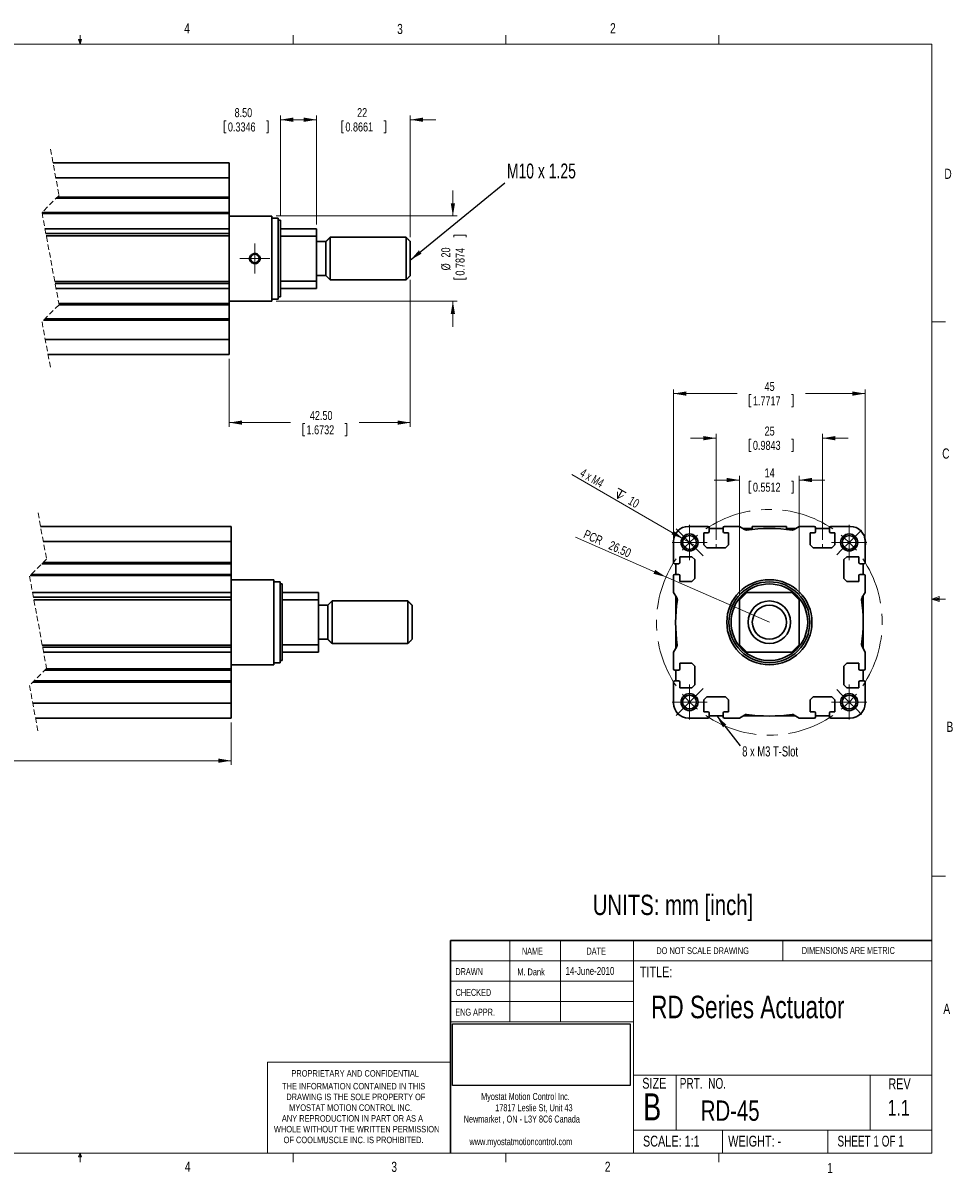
# Model space of a CAD drawing. Header units: millimetres. Extents: x 11 to 421, y 5 to 275.
# Tile 2 of 2: x 203 to 421, y 5 to 275. Entities that reach past the tile are written whole.
import ezdxf

# ---------------------------------------------------------------- set-up
doc = ezdxf.new("R2010")
doc.units = ezdxf.units.MM
doc.linetypes.add('CENTERX2', pattern=[20.32, 12.7, -2.54, 2.54, -2.54])
doc.linetypes.add('HIDDEN', pattern=[1.905, 1.27, -0.635])
doc.styles.add('SLDTEXTSTYLE0', font='TXT', dxfattribs={"width": 0.75})
doc.styles.add('SLDTEXTSTYLE1', font='TXT', dxfattribs={"width": 0.694444})
doc.styles.add('SLDTEXTSTYLE2', font='TXT', dxfattribs={"width": 0.6875})
doc.styles.add('SLDTEXTSTYLE3', font='TXT', dxfattribs={"width": 0.7})
doc.styles.add('SLDTEXTSTYLE4', font='TXT', dxfattribs={"width": 0.678571})
doc.styles.add('SLDTEXTSTYLE5', font='TXT', dxfattribs={"width": 0.692308})
doc.dimstyles.new('SLDDIMSTYLE0', dxfattribs={"dimtxt": 3.175, "dimasz": 3, "dimexe": 0, "dimexo": 0.0625, "dimgap": 0.79375, "dimtad": 0, "dimrnd": 1e-09, "dimzin": 12, "dimdsep": 46, "dimtxsty": 'SLDTEXTSTYLE0', "dimsah": 1, "dimcen": 0.09, "dimadec": 0, "dimazin": 0, "dimtfac": 1, "dimtofl": 0, "dimtmove": 0, "dimatfit": 3, "dimfxl": 1, "dimtolj": 1, "dimtzin": 12, "dimarcsym": 0})
doc.dimstyles.new('SLDDIMSTYLE1', dxfattribs={"dimtxt": 2.116667, "dimasz": 3, "dimexe": 0, "dimexo": 0.0625, "dimgap": 0.529167, "dimtad": 0, "dimrnd": 1e-09, "dimzin": 4, "dimdsep": 46, "dimtxsty": 'SLDTEXTSTYLE0', "dimsah": 1, "dimcen": 0.09, "dimadec": 0, "dimazin": 0, "dimtfac": 1, "dimtofl": 0, "dimtmove": 0, "dimatfit": 3, "dimfxl": 1, "dimtolj": 1, "dimtzin": 12, "dimarcsym": 0})
doc.dimstyles.new('SLDDIMSTYLE2', dxfattribs={"dimtxt": 2.116667, "dimasz": 3, "dimexe": 0, "dimexo": 0.0625, "dimgap": 0.529167, "dimtad": 0, "dimrnd": 1e-09, "dimzin": 12, "dimdsep": 46, "dimtxsty": 'SLDTEXTSTYLE0', "dimsah": 1, "dimcen": 0.09, "dimadec": 0, "dimazin": 0, "dimtfac": 1, "dimtofl": 0, "dimtmove": 0, "dimatfit": 3, "dimfxl": 1, "dimtolj": 1, "dimtzin": 12, "dimarcsym": 0})
doc.dimstyles.new('SLDDIMSTYLE3', dxfattribs={"dimtxt": 0, "dimasz": 3, "dimexe": 0, "dimexo": 0.0625, "dimgap": 0, "dimtad": 0, "dimtih": 1, "dimtoh": 1, "dimdec": 0, "dimrnd": 1e-09, "dimzin": 0, "dimdsep": 46, "dimtxsty": 'Standard', "dimsah": 1, "dimcen": 0.09, "dimadec": 0, "dimazin": 0, "dimtfac": 3, "dimtdec": 0, "dimtofl": 0, "dimtmove": 0, "dimatfit": 3, "dimfxl": 1, "dimtolj": 1, "dimtzin": 0, "dimarcsym": 0})
doc.dimstyles.new('SLDDIMSTYLE4', dxfattribs={"dimtxt": 2.116667, "dimasz": 3, "dimexe": 0, "dimexo": 0.0625, "dimgap": 0.529167, "dimtad": 2, "dimrnd": 1e-09, "dimzin": 4, "dimdsep": 46, "dimtxsty": 'SLDTEXTSTYLE0', "dimsah": 1, "dimcen": 0.09, "dimadec": 0, "dimazin": 0, "dimtfac": 1, "dimtofl": 0, "dimtmove": 0, "dimatfit": 3, "dimfxl": 1, "dimtolj": 1, "dimtzin": 12, "dimarcsym": 0})
doc.dimstyles.new('SLDDIMSTYLE5', dxfattribs={"dimtxt": 2.116667, "dimasz": 3, "dimexe": 0, "dimexo": 0.0625, "dimgap": 0.529167, "dimtad": 2, "dimrnd": 1e-09, "dimzin": 12, "dimdsep": 46, "dimtxsty": 'SLDTEXTSTYLE0', "dimsah": 1, "dimcen": 0.09, "dimadec": 0, "dimazin": 0, "dimtfac": 1, "dimtmove": 0, "dimatfit": 3, "dimfxl": 1, "dimtolj": 1, "dimtzin": 12, "dimarcsym": 0})
doc.dimstyles.new('SLDDIMSTYLE6', dxfattribs={"dimtxt": 2.116667, "dimasz": 3, "dimexe": 0, "dimexo": 0.0625, "dimgap": 0.529167, "dimtad": 0, "dimrnd": 1e-09, "dimzin": 12, "dimdsep": 46, "dimtxsty": 'SLDTEXTSTYLE0', "dimsah": 1, "dimcen": 0.09, "dimadec": 0, "dimazin": 0, "dimtfac": 1, "dimtofl": 0, "dimtmove": 0, "dimatfit": 3, "dimfxl": 1, "dimtolj": 1, "dimtzin": 12, "dimarcsym": 0})
picture_1 = doc.add_image_def('image1.bmp', size_in_pixel=(895, 310))

# ---------------------------------------------------------------- blocks, each defined once
blk = doc.blocks.new('SW_NOTE_0')
at = {"color": 0, "linetype": 'Continuous', "lineweight": 0, "char_height": 1.651, "attachment_point": 1, "style": 'SLDTEXTSTYLE0'}
for s, insert in [('Myostat Motion Control Inc.', (0, 2.13)), ('17817 Leslie St, Unit 43', (3.32, -0.52)), ('Newmarket , ON - L3Y 8C6 Canada', (-4.09, -3.17)), ('www.myostatmotioncontrol.com', (-2.73, -8.48))]:
    blk.add_mtext(s, dxfattribs=dict(at, insert=insert))
blk = doc.blocks.new('SW_NOTE_1')
at = {"color": 0, "linetype": 'Continuous', "lineweight": 0, "char_height": 1.524, "attachment_point": 1, "style": 'SLDTEXTSTYLE0'}
for s, insert in [('THE INFORMATION CONTAINED IN THIS', (0, 1.96)), ('DRAWING IS THE SOLE PROPERTY OF', (1, -0.56)), ('MYOSTAT MOTION CONTROL INC. ', (1.67, -3.08)), ('ANY REPRODUCTION IN PART OR AS A', (-0.04, -5.61)), ('WHOLE WITHOUT THE WRITTEN PERMISSION', (-1.91, -8.13)), ('OF COOLMUSCLE INC. IS PROHIBITED.', (0.37, -10.66))]:
    blk.add_mtext(s, dxfattribs=dict(at, insert=insert))
blk = doc.blocks.new('*D5')
at = {"color": 7, "linetype": 'Continuous', "lineweight": 0}
for p, q in [((65.74, 111.58), (65.74, 101.08)), ((251.39, 111.08), (251.39, 101.08)), ((65.74, 102.08), (150.98, 102.08)), ((251.39, 102.08), (157.4, 102.08))]:
    blk.add_line(p, q, dxfattribs=at)
for points in [[(65.74, 102.08), (68.74, 101.58), (68.74, 102.58)], [(251.39, 102.08), (248.39, 102.58), (248.39, 101.58)]]:
    blk.add_solid(points, dxfattribs=at)
at = {"color": 7, "linetype": 'Continuous', "lineweight": 0, "insert": (153.21, 103.65), "char_height": 3.17, "attachment_point": 1, "style": 'SLDTEXTSTYLE0'}
blk.add_mtext('L', dxfattribs=at)
blk = doc.blocks.new('*D8')
at = {"color": 7, "linetype": 'Continuous', "lineweight": 0}
for p, q in [((293.47, 214.97), (293.47, 180.46)), ((250.97, 196.47), (250.97, 180.46)), ((250.97, 181.46), (265.37, 181.46)), ((268.25, 181.21), (268.25, 178.36)), ((268.25, 181.21), (268.68, 181.21)), ((278.56, 181.21), (278.13, 181.21)), ((278.56, 181.21), (278.56, 178.36)), ((293.47, 181.46), (281.44, 181.46)), ((268.25, 178.36), (268.68, 178.36)), ((278.56, 178.36), (278.13, 178.36))]:
    blk.add_line(p, q, dxfattribs=at)
for points in [[(250.97, 181.46), (253.97, 180.96), (253.97, 181.96)], [(293.47, 181.46), (290.47, 181.96), (290.47, 180.96)]]:
    blk.add_solid(points, dxfattribs=at)
at = {"color": 7, "linetype": 'Continuous', "lineweight": 0, "char_height": 2.117, "attachment_point": 1, "style": 'SLDTEXTSTYLE0'}
for s, insert in [('42.50', (269.89, 184.19)), ('1.6732', (269.11, 180.83))]:
    blk.add_mtext(s, dxfattribs=dict(at, insert=insert))
blk = doc.blocks.new('*D9')
at = {"color": 7, "linetype": 'Continuous', "lineweight": 0}
for p, q in [((303.47, 229.97), (303.47, 235.97)), ((261.97, 229.97), (304.47, 229.97)), ((303.72, 225.43), (306.58, 225.43)), ((303.72, 225.43), (303.72, 225)), ((306.58, 225.43), (306.58, 225)), ((303.72, 215.12), (303.72, 215.55)), ((303.72, 215.12), (306.58, 215.12)), ((306.58, 215.12), (306.58, 215.55)), ((261.97, 209.97), (304.47, 209.97)), ((303.47, 209.97), (303.47, 203.97))]:
    blk.add_line(p, q, dxfattribs=at)
for points in [[(303.47, 229.97), (303.97, 232.97), (302.97, 232.97)], [(303.47, 209.97), (302.97, 206.97), (303.97, 206.97)]]:
    blk.add_solid(points, dxfattribs=at)
at = {"color": 7, "linetype": 'Continuous', "lineweight": 0, "char_height": 2.117, "attachment_point": 1, "rotation": 90, "style": 'SLDTEXTSTYLE0'}
for s, insert in [('0.7874', (304.1, 215.98)), ('20', (300.74, 220.22)), ('%%c', (300.74, 217.2))]:
    blk.add_mtext(s, dxfattribs=dict(at, insert=insert))
blk = doc.blocks.new('*D10')
at = {"color": 7, "linetype": 'Continuous', "lineweight": 0}
for p, q in [((271.47, 252.57), (265.47, 252.57)), ((271.47, 227.97), (271.47, 253.57)), ((277.39, 252.31), (277.39, 249.46)), ((277.39, 252.31), (277.81, 252.31)), ((287.7, 252.31), (287.27, 252.31)), ((287.7, 252.31), (287.7, 249.46)), ((293.47, 224.97), (293.47, 253.57)), ((293.47, 252.57), (299.47, 252.57)), ((277.39, 249.46), (277.81, 249.46)), ((287.7, 249.46), (287.27, 249.46))]:
    blk.add_line(p, q, dxfattribs=at)
for points in [[(271.47, 252.57), (268.47, 253.07), (268.47, 252.07)], [(293.47, 252.57), (296.47, 252.07), (296.47, 253.07)]]:
    blk.add_solid(points, dxfattribs=at)
at = {"color": 7, "linetype": 'Continuous', "lineweight": 0, "char_height": 2.117, "attachment_point": 1, "style": 'SLDTEXTSTYLE0'}
for s, insert in [('22', (280.98, 255.29)), ('0.8661', (278.24, 251.93))]:
    blk.add_mtext(s, dxfattribs=dict(at, insert=insert))
blk = doc.blocks.new('*D11')
at = {"color": 7, "linetype": 'Continuous', "lineweight": 0}
for p, q in [((249.79, 252.31), (249.79, 249.46)), ((249.79, 252.31), (250.22, 252.31)), ((260.1, 252.31), (259.67, 252.31)), ((260.1, 252.31), (260.1, 249.46)), ((262.97, 229.97), (262.97, 253.57)), ((271.47, 252.57), (262.97, 252.57)), ((271.47, 227.97), (271.47, 253.57)), ((249.79, 249.46), (250.22, 249.46)), ((260.1, 249.46), (259.67, 249.46))]:
    blk.add_line(p, q, dxfattribs=at)
for points in [[(262.97, 252.57), (265.97, 252.07), (265.97, 253.07)], [(271.47, 252.57), (268.47, 253.07), (268.47, 252.07)]]:
    blk.add_solid(points, dxfattribs=at)
at = {"color": 7, "linetype": 'Continuous', "lineweight": 0, "char_height": 2.117, "attachment_point": 1, "style": 'SLDTEXTSTYLE0'}
for s, insert in [('8.50', (252.21, 255.29)), ('0.3346', (250.64, 251.93))]:
    blk.add_mtext(s, dxfattribs=dict(at, insert=insert))
blk = doc.blocks.new('SW_CENTERMARKSYMBOL_0')
at = {"color": 0, "linetype": 'Continuous', "lineweight": 0}
for p, q in [((0, 2.5), (0, 3.51)), ((-2.5, 0), (-3.51, 0)), ((0, 0), (-2.5, 0)), ((0, 0), (0, 2.5)), ((0, 0), (0, -2.5)), ((0, 0), (2.5, 0)), ((2.5, 0), (3.51, 0)), ((0, -2.5), (0, -3.51))]:
    blk.add_line(p, q, dxfattribs=at)
blk = doc.blocks.new('*D15')
at = {"color": 7, "linetype": 'Continuous', "lineweight": 0}
for p, q in [((365.29, 153.94), (365.29, 178.8)), ((390.29, 153.94), (390.29, 178.8)), ((365.29, 177.8), (359.29, 177.8)), ((373.08, 177.55), (373.08, 174.69)), ((373.08, 177.55), (373.5, 177.55)), ((383.39, 177.55), (382.96, 177.55)), ((383.39, 177.55), (383.39, 174.69)), ((390.29, 177.8), (396.29, 177.8)), ((373.08, 174.69), (373.5, 174.69)), ((383.39, 174.69), (382.96, 174.69))]:
    blk.add_line(p, q, dxfattribs=at)
for points in [[(365.29, 177.8), (362.29, 178.3), (362.29, 177.3)], [(390.29, 177.8), (393.29, 177.3), (393.29, 178.3)]]:
    blk.add_solid(points, dxfattribs=at)
at = {"color": 7, "linetype": 'Continuous', "lineweight": 0, "char_height": 2.117, "attachment_point": 1, "style": 'SLDTEXTSTYLE0'}
for s, insert in [('25', (376.67, 180.53)), ('0.9843', (373.93, 177.17))]:
    blk.add_mtext(s, dxfattribs=dict(at, insert=insert))
blk = doc.blocks.new('*D16')
at = {"color": 7, "linetype": 'Continuous', "lineweight": 0}
for q in [(332.24, 154.53), (377.79, 134.58)]:
    blk.add_line((353.51, 145.21), q, dxfattribs=at)
blk.add_solid([(353.51, 145.21), (350.97, 146.88), (350.57, 145.96)], dxfattribs=at)
at = {"color": 7, "linetype": 'Continuous', "lineweight": 0, "char_height": 2.117, "attachment_point": 1, "rotation": 336.3456, "style": 'SLDTEXTSTYLE0'}
for s, insert in [('PCR ', (334.79, 156.39)), ('26.50', (340.7, 153.8))]:
    blk.add_mtext(s, dxfattribs=dict(at, insert=insert))
blk = doc.blocks.new('SW_SYMBOL_HOLE_DEPTH')
at = {"color": 0, "linetype": 'Continuous', "lineweight": 0}
for p, q in [((0, 875), (800, 875)), ((100, 555), (400, 75)), ((400, 875), (400, 75)), ((700, 555), (400, 75))]:
    blk.add_line(p, q, dxfattribs=at)
blk = doc.blocks.new('*D17')
at = {"color": 7, "linetype": 'Continuous', "lineweight": 0}
for q in [(331.44, 169.26), (360.45, 152.51)]:
    blk.add_line((357.65, 154.13), q, dxfattribs=at)
blk.add_solid([(357.65, 154.13), (355.3, 156.06), (354.8, 155.2)], dxfattribs=at)
at = {"color": 7, "linetype": 'Continuous', "lineweight": 0, "xscale": 0.0027037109, "yscale": 0.0027037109, "zscale": 0.0027037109, "rotation": -30}
blk.add_blockref('SW_SYMBOL_HOLE_DEPTH', (341.12, 164.01), dxfattribs=at)
at = {"color": 7, "linetype": 'Continuous', "lineweight": 0, "char_height": 2.117, "attachment_point": 1, "rotation": 330}
for s, insert, style in [('4 x M4 ', (334.18, 170.82), 'SLDTEXTSTYLE4'), (' 10', (344.96, 164.6), 'SLDTEXTSTYLE0')]:
    blk.add_mtext(s, dxfattribs=dict(at, insert=insert, style=style))
blk = doc.blocks.new('*D19')
at = {"color": 7, "linetype": 'Continuous', "lineweight": 0}
for p, q in [((355.29, 154.58), (355.29, 189.27)), ((400.29, 154.58), (400.29, 189.27)), ((355.29, 188.27), (370.2, 188.27)), ((373.08, 188.02), (373.08, 185.16)), ((373.08, 188.02), (373.5, 188.02)), ((383.39, 188.02), (382.96, 188.02)), ((383.39, 188.02), (383.39, 185.16)), ((400.29, 188.27), (386.26, 188.27)), ((373.08, 185.16), (373.5, 185.16)), ((383.39, 185.16), (382.96, 185.16))]:
    blk.add_line(p, q, dxfattribs=at)
for points in [[(355.29, 188.27), (358.29, 187.77), (358.29, 188.77)], [(400.29, 188.27), (397.29, 188.77), (397.29, 187.77)]]:
    blk.add_solid(points, dxfattribs=at)
at = {"color": 7, "linetype": 'Continuous', "lineweight": 0, "char_height": 2.117, "attachment_point": 1, "style": 'SLDTEXTSTYLE0'}
for s, insert in [('45', (376.67, 191)), ('1.7717', (373.93, 187.64))]:
    blk.add_mtext(s, dxfattribs=dict(at, insert=insert))
blk = doc.blocks.new('*D20')
at = {"color": 7, "linetype": 'Continuous', "lineweight": 0}
for p, q in [((370.79, 167.98), (364.79, 167.98)), ((370.79, 140.88), (370.79, 168.98)), ((373.08, 167.73), (373.08, 164.87)), ((373.08, 167.73), (373.5, 167.73)), ((383.39, 167.73), (382.96, 167.73)), ((383.39, 167.73), (383.39, 164.87)), ((384.79, 140.88), (384.79, 168.98)), ((384.79, 167.98), (390.79, 167.98)), ((373.08, 164.87), (373.5, 164.87)), ((383.39, 164.87), (382.96, 164.87))]:
    blk.add_line(p, q, dxfattribs=at)
for points in [[(370.79, 167.98), (367.79, 168.48), (367.79, 167.48)], [(384.79, 167.98), (387.79, 167.48), (387.79, 168.48)]]:
    blk.add_solid(points, dxfattribs=at)
at = {"color": 7, "linetype": 'Continuous', "lineweight": 0, "char_height": 2.117, "attachment_point": 1, "style": 'SLDTEXTSTYLE0'}
for s, insert in [('14', (376.67, 170.71)), ('0.5512', (373.93, 167.35))]:
    blk.add_mtext(s, dxfattribs=dict(at, insert=insert))
blk = doc.blocks.new('SW_CENTERMARKSYMBOL_3')
at = {"color": 0, "linetype": 'Continuous', "lineweight": 0}
for p, q in [((0, 2.5), (0, 4.12)), ((-2.5, 0), (-4.12, 0)), ((0, 0), (-2.5, 0)), ((0, 0), (0, 2.5)), ((0, 0), (0, -2.5)), ((0, 0), (2.5, 0)), ((2.5, 0), (4.12, 0)), ((0, -2.5), (0, -4.12))]:
    blk.add_line(p, q, dxfattribs=at)
blk = doc.blocks.new('SW_CENTERMARKSYMBOL_4')
at = {"color": 0, "linetype": 'Continuous', "lineweight": 0}
for p, q in [((0, 2.5), (0, 4.121)), ((-2.5, 0), (-4.121, 0)), ((0, 0), (-2.5, 0)), ((0, 0), (0, 2.5)), ((0, 0), (0, -2.5)), ((0, 0), (2.5, 0)), ((2.5, 0), (4.121, 0)), ((0, -2.5), (0, -4.121))]:
    blk.add_line(p, q, dxfattribs=at)
blk = doc.blocks.new('SW_CENTERMARKSYMBOL_5')
at = {"color": 0, "linetype": 'Continuous', "lineweight": 0}
for p, q in [((0, 2.5), (0, 4.12)), ((-2.5, 0), (-4.12, 0)), ((0, 0), (-2.5, 0)), ((0, 0), (0, 2.5)), ((0, 0), (0, -2.5)), ((0, 0), (2.5, 0)), ((2.5, 0), (4.12, 0)), ((0, -2.5), (0, -4.12))]:
    blk.add_line(p, q, dxfattribs=at)
blk = doc.blocks.new('SW_CENTERMARKSYMBOL_6')
at = {"color": 0, "linetype": 'Continuous', "lineweight": 0}
for p, q in [((0, 2.5), (0, 4.121)), ((-2.5, 0), (-4.121, 0)), ((0, 0), (-2.5, 0)), ((0, 0), (0, 2.5)), ((0, 0), (0, -2.5)), ((0, 0), (2.5, 0)), ((2.5, 0), (4.121, 0)), ((0, -2.5), (0, -4.121))]:
    blk.add_line(p, q, dxfattribs=at)
blk = doc.blocks.new('SW_CENTERMARKSYMBOL_7')
at = {"color": 0, "linetype": 'Continuous', "lineweight": 0}
for p, q in [((-1.77, 1.77), (-3.18, 3.18)), ((39.24, 1.77), (40.39, 2.91)), ((0, 0), (-1.77, 1.77)), ((0, 0), (1.77, -1.77)), ((37.48, 0), (35.71, -1.77)), ((37.48, 0), (39.24, 1.77)), ((1.77, -1.77), (3.18, -3.18)), ((35.71, -1.77), (34.56, -2.91)), ((1.77, -35.71), (3.18, -34.29)), ((35.71, -35.71), (34.56, -34.56)), ((0, -37.48), (-1.77, -39.24)), ((0, -37.48), (1.77, -35.71)), ((37.48, -37.48), (35.71, -35.71)), ((37.48, -37.48), (39.24, -39.24)), ((-1.77, -39.24), (-3.18, -40.66)), ((39.24, -39.24), (40.39, -40.39))]:
    blk.add_line(p, q, dxfattribs=at)
at = {"color": 0, "linetype": 'CENTERX2', "lineweight": 0}
for start, end in [(55.8105, 124.1895), (145.8105, 214.1895), (325.8105, 34.1895), (235.8105, 304.1895)]:
    blk.add_arc((18.74, -18.74), 26.5, start, end, dxfattribs=at)
at = {"color": 0, "linetype": 'Continuous', "lineweight": 0}
for start, end in [(135, 140.4053), (129.5947, 135), (45, 50.4053), (39.5947, 45), (219.5947, 225), (225, 230.4053), (309.5947, 315), (315, 320.4053)]:
    blk.add_arc((18.74, -18.74), 26.5, start, end, dxfattribs=at)

msp = doc.modelspace()

# ---------------------------------------------------------------- linework, layer by layer
at = {"color": 7, "linetype": 'Continuous', "lineweight": 0}
for p, q in [((15.907, 270.309), (415.957, 270.309)), ((215.925, 270.309), (215.589, 271.374)), ((216.244, 271.374), (215.589, 271.374)), ((215.747, 271.374), (215.925, 270.309)), ((215.925, 270.309), (215.925, 272.463)), ((215.925, 270.309), (216.244, 271.374)), ((216.05, 271.374), (215.925, 270.309)), ((265.932, 270.309), (265.932, 272.463)), ((315.938, 270.309), (315.938, 272.463)), ((365.944, 270.309), (365.944, 272.463)), ((415.957, 9.959), (415.957, 270.309)), ((415.957, 205.112), (419.132, 205.112)), ((365.288, 152.082), (365.288, 152.942)), ((390.288, 152.082), (390.288, 152.942)), ((415.957, 140.025), (417.663, 140.635)), ((417.663, 140.635), (417.663, 139.451)), ((415.957, 140.025), (417.663, 140.254)), ((415.957, 140.025), (419.132, 140.025)), ((415.957, 140.025), (417.663, 139.451)), ((415.957, 140.025), (417.663, 139.763)), ((415.957, 74.937), (419.132, 74.937)), ((316.817, 59.853), (316.817, 40.803)), ((328.717, 59.853), (328.717, 40.803)), ((345.885, 59.853), (345.885, 9.959)), ((380.921, 55.091), (380.921, 59.853)), ((302.919, 55.091), (415.957, 55.091)), ((302.919, 50.328), (345.885, 50.328)), ((302.919, 45.566), (345.885, 45.566)), ((345.885, 40.803), (302.919, 40.803)), ((259.953, 31.278), (259.953, 9.959)), ((302.919, 31.278), (259.953, 31.278)), ((345.885, 28.243), (415.957, 28.243)), ((355.932, 28.243), (355.932, 15.366)), ((401.43, 28.243), (401.43, 15.366)), ((345.885, 15.366), (415.957, 15.366)), ((366.793, 15.366), (366.793, 9.959)), ((391.48, 15.366), (391.48, 9.959)), ((415.957, 9.959), (15.907, 9.959)), ((215.589, 9.081), (215.925, 9.959)), ((216.244, 9.081), (215.589, 9.081)), ((215.925, 9.959), (215.925, 7.805)), ((215.925, 9.959), (216.244, 9.081)), ((265.932, 9.959), (265.932, 7.805)), ((315.938, 9.959), (315.938, 7.805)), ((365.944, 9.959), (365.944, 7.805))]:
    msp.add_line(p, q, dxfattribs=at)
at = {"color": 7, "linetype": 'HIDDEN', "lineweight": 0}
for p, q in [((208.99, 245.641), (210.99, 234.803)), ((210.99, 234.803), (206.99, 230.803)), ((206.99, 230.803), (210.99, 209.128)), ((210.99, 209.128), (206.99, 205.128)), ((206.99, 205.128), (208.99, 194.291)), ((206.059, 160.257), (208.059, 149.419)), ((208.059, 149.419), (204.059, 145.419)), ((204.059, 145.419), (208.059, 123.744)), ((208.059, 123.744), (204.059, 119.744)), ((204.059, 119.744), (206.059, 108.907))]:
    msp.add_line(p, q, dxfattribs=at)
at = {"color": 7, "linetype": 'Continuous', "lineweight": 30}
for p, q in [((250.969, 242.466), (209.576, 242.466)), ((250.969, 242.466), (250.969, 238.966)), ((250.969, 238.966), (210.222, 238.966)), ((250.969, 238.966), (250.969, 234.416)), ((210.302, 234.116), (250.969, 234.116)), ((210.602, 234.416), (250.969, 234.416)), ((250.969, 234.116), (250.969, 234.416)), ((250.969, 234.116), (250.969, 230.816)), ((250.969, 230.816), (207.002, 230.816)), ((250.969, 230.516), (207.043, 230.516)), ((250.969, 230.516), (250.969, 230.816)), ((250.969, 230.516), (250.969, 226.966)), ((260.969, 209.966), (260.969, 229.966)), ((207.698, 226.966), (250.969, 226.966)), ((250.969, 225.822), (250.969, 226.966)), ((262.469, 210.466), (262.469, 229.466)), ((262.969, 210.966), (262.969, 228.966)), ((262.969, 226.966), (271.469, 226.966)), ((271.469, 225.266), (271.469, 226.966)), ((207.909, 225.822), (250.969, 225.822)), ((250.969, 225.315), (208.003, 225.315)), ((250.969, 225.822), (250.969, 225.315)), ((250.969, 225.315), (250.969, 214.616)), ((262.969, 225.266), (271.469, 225.266)), ((271.469, 214.666), (271.469, 225.266)), ((274.669, 214.966), (274.669, 224.966)), ((292.469, 214.966), (292.469, 224.966)), ((273.669, 215.966), (273.669, 223.966)), ((293.469, 215.966), (293.469, 223.966)), ((209.977, 214.616), (250.969, 214.616)), ((250.969, 214.109), (210.071, 214.109)), ((250.969, 214.616), (250.969, 214.109)), ((250.969, 212.966), (250.969, 214.109)), ((262.969, 214.666), (271.469, 214.666)), ((271.469, 212.966), (271.469, 214.666)), ((250.969, 212.966), (210.282, 212.966)), ((250.969, 212.966), (250.969, 209.416)), ((262.969, 212.966), (271.469, 212.966)), ((210.937, 209.416), (250.969, 209.416)), ((210.977, 209.116), (250.969, 209.116)), ((250.969, 209.116), (250.969, 209.416)), ((250.969, 209.116), (250.969, 205.816)), ((250.969, 205.516), (207.377, 205.516)), ((250.969, 205.816), (207.677, 205.816)), ((250.969, 205.516), (250.969, 205.816)), ((250.969, 205.516), (250.969, 200.966)), ((250.969, 200.966), (207.758, 200.966)), ((250.969, 200.966), (250.969, 197.466)), ((250.969, 197.466), (208.404, 197.466)), ((251.388, 157.082), (206.645, 157.082)), ((251.388, 157.082), (251.388, 153.582)), ((363.338, 157.082), (358.788, 157.082)), ((363.638, 156.782), (363.638, 155.882)), ((366.938, 155.882), (366.938, 156.782)), ((370.788, 157.082), (367.238, 157.082)), ((370.788, 157.082), (371.932, 156.396)), ((381.788, 157.082), (373.788, 157.082)), ((383.644, 156.396), (384.788, 157.082)), ((388.338, 157.082), (384.788, 157.082)), ((388.638, 156.782), (388.638, 155.882)), ((391.938, 155.882), (391.938, 156.782)), ((396.788, 157.082), (392.238, 157.082)), ((362.388, 152.782), (362.388, 155.582)), ((363.338, 155.582), (362.388, 155.582)), ((366.938, 156.582), (363.638, 156.582)), ((368.188, 155.582), (367.238, 155.582)), ((368.188, 155.582), (368.188, 152.782)), ((373.788, 156.582), (371.621, 156.582)), ((383.955, 156.582), (381.788, 156.582)), ((387.388, 152.782), (387.388, 155.582)), ((388.338, 155.582), (387.388, 155.582)), ((391.938, 156.582), (388.638, 156.582)), ((393.188, 155.582), (392.238, 155.582)), ((393.188, 155.582), (393.188, 152.782)), ((251.388, 153.582), (207.291, 153.582)), ((251.388, 153.582), (251.388, 148.632)), ((355.288, 153.582), (355.288, 148.632)), ((362.388, 152.782), (363.088, 152.082)), ((367.488, 152.082), (363.088, 152.082)), ((367.488, 152.082), (368.188, 152.782)), ((387.388, 152.782), (388.088, 152.082)), ((392.488, 152.082), (388.088, 152.082)), ((392.488, 152.082), (393.188, 152.782)), ((400.288, 148.632), (400.288, 153.582)), ((207.271, 148.632), (251.388, 148.632)), ((251.388, 148.332), (251.388, 148.632)), ((356.788, 149.982), (356.788, 148.632)), ((356.788, 149.982), (359.588, 149.982)), ((360.288, 149.282), (359.588, 149.982)), ((360.288, 149.282), (360.288, 144.882)), ((395.988, 149.982), (395.288, 149.282)), ((395.288, 144.882), (395.288, 149.282)), ((395.988, 149.982), (398.788, 149.982)), ((398.788, 148.632), (398.788, 149.982)), ((251.388, 145.832), (204.471, 145.832)), ((206.971, 148.332), (251.388, 148.332)), ((251.388, 148.332), (251.388, 145.832)), ((251.388, 145.532), (251.388, 145.832)), ((356.488, 148.332), (355.588, 148.332)), ((355.588, 145.832), (356.488, 145.832)), ((355.788, 145.832), (355.788, 148.332)), ((399.988, 148.332), (399.088, 148.332)), ((399.088, 145.832), (399.988, 145.832)), ((399.788, 145.832), (399.788, 148.332)), ((251.388, 145.532), (204.171, 145.532)), ((251.388, 145.532), (251.388, 141.582)), ((261.388, 134.582), (261.388, 144.582)), ((262.888, 134.582), (262.888, 144.082)), ((263.388, 134.582), (263.388, 143.582)), ((355.288, 145.532), (355.288, 141.582)), ((356.788, 145.532), (356.788, 144.182)), ((359.588, 144.182), (356.788, 144.182)), ((359.588, 144.182), (360.288, 144.882)), ((395.288, 144.882), (395.988, 144.182)), ((398.788, 144.182), (395.988, 144.182)), ((398.788, 144.182), (398.788, 145.532)), ((400.288, 141.582), (400.288, 145.532)), ((204.767, 141.582), (251.388, 141.582)), ((204.969, 140.485), (251.388, 140.485)), ((251.388, 140.485), (251.388, 141.582)), ((251.388, 140.485), (251.388, 139.863)), ((263.388, 141.582), (271.888, 141.582)), ((271.888, 139.882), (271.888, 141.582)), ((355.965, 140.485), (355.288, 141.582)), ((355.788, 135.749), (355.788, 140.771)), ((370.788, 139.882), (372.488, 141.582)), ((372.488, 141.582), (383.088, 141.582)), ((383.088, 141.582), (384.788, 139.882)), ((400.288, 141.582), (399.602, 140.438)), ((399.788, 135.909), (399.788, 140.749)), ((251.388, 139.863), (205.084, 139.863)), ((251.388, 139.863), (251.388, 129.233)), ((263.388, 139.882), (271.888, 139.882)), ((271.888, 129.282), (271.888, 139.882)), ((274.088, 134.582), (274.088, 138.582)), ((275.088, 129.582), (275.088, 139.582)), ((292.888, 134.582), (292.888, 139.582)), ((293.888, 134.582), (293.888, 138.582)), ((370.788, 129.282), (370.788, 139.882)), ((384.788, 139.882), (384.788, 129.282)), ((261.388, 124.582), (261.388, 134.582)), ((262.888, 125.082), (262.888, 134.582)), ((263.388, 125.582), (263.388, 134.582)), ((274.088, 130.582), (274.088, 134.582)), ((292.888, 129.582), (292.888, 134.582)), ((293.888, 130.582), (293.888, 134.582)), ((355.788, 133.255), (355.788, 128.415)), ((399.788, 133.415), (399.788, 128.504)), ((207.046, 129.233), (251.388, 129.233)), ((251.388, 128.726), (207.14, 128.726)), ((251.388, 127.582), (207.351, 127.582)), ((251.388, 129.233), (251.388, 128.726)), ((251.388, 127.582), (251.388, 128.726)), ((251.388, 127.582), (251.388, 123.632)), ((263.388, 129.282), (271.888, 129.282)), ((271.888, 127.582), (263.388, 127.582)), ((271.888, 127.582), (271.888, 129.282)), ((355.288, 127.582), (355.974, 128.726)), ((355.288, 127.582), (355.288, 123.632)), ((372.488, 127.582), (370.788, 129.282)), ((383.088, 127.582), (372.488, 127.582)), ((384.788, 129.282), (383.088, 127.582)), ((399.569, 128.907), (400.288, 127.582)), ((400.288, 123.632), (400.288, 127.582)), ((356.788, 124.982), (356.788, 123.632)), ((356.788, 124.982), (359.588, 124.982)), ((360.288, 124.282), (359.588, 124.982)), ((360.288, 124.282), (360.288, 119.882)), ((395.988, 124.982), (395.288, 124.282)), ((395.288, 119.882), (395.288, 124.282)), ((395.988, 124.982), (398.788, 124.982)), ((398.788, 123.632), (398.788, 124.982)), ((207.646, 123.332), (251.388, 123.332)), ((207.946, 123.632), (251.388, 123.632)), ((251.388, 123.332), (251.388, 123.632)), ((251.388, 123.332), (251.388, 120.832)), ((356.488, 123.332), (355.588, 123.332)), ((355.788, 120.832), (355.788, 123.332)), ((399.988, 123.332), (399.088, 123.332)), ((399.788, 123.332), (399.788, 120.832)), ((251.388, 120.532), (204.846, 120.532)), ((251.388, 120.832), (205.146, 120.832)), ((251.388, 120.532), (251.388, 120.832)), ((251.388, 120.532), (251.388, 115.582)), ((355.288, 120.532), (355.288, 115.582)), ((355.588, 120.832), (356.488, 120.832)), ((356.788, 120.532), (356.788, 119.182)), ((359.588, 119.182), (356.788, 119.182)), ((359.588, 119.182), (360.288, 119.882)), ((395.288, 119.882), (395.988, 119.182)), ((398.788, 119.182), (395.988, 119.182)), ((398.788, 119.182), (398.788, 120.532)), ((399.088, 120.832), (399.988, 120.832)), ((400.288, 115.582), (400.288, 120.532)), ((363.088, 117.082), (362.388, 116.382)), ((362.388, 113.582), (362.388, 116.382)), ((363.088, 117.082), (367.488, 117.082)), ((368.188, 116.382), (367.488, 117.082)), ((368.188, 116.382), (368.188, 113.582)), ((388.088, 117.082), (387.388, 116.382)), ((387.388, 113.582), (387.388, 116.382)), ((388.088, 117.082), (392.488, 117.082)), ((393.188, 116.382), (392.488, 117.082)), ((393.188, 116.382), (393.188, 113.582)), ((251.388, 115.582), (204.827, 115.582)), ((251.388, 115.582), (251.388, 112.082)), ((362.388, 113.582), (363.338, 113.582)), ((367.238, 113.582), (368.188, 113.582)), ((387.388, 113.582), (388.338, 113.582)), ((392.238, 113.582), (393.188, 113.582)), ((251.388, 112.082), (205.473, 112.082)), ((358.788, 112.082), (363.338, 112.082)), ((363.638, 113.282), (363.638, 112.382)), ((366.938, 112.582), (363.638, 112.582)), ((366.938, 112.382), (366.938, 113.282)), ((367.238, 112.082), (370.788, 112.082)), ((370.788, 112.082), (371.932, 112.768)), ((371.621, 112.582), (376.227, 112.582)), ((379.349, 112.582), (383.955, 112.582)), ((384.788, 112.082), (383.644, 112.768)), ((384.788, 112.082), (388.338, 112.082)), ((388.638, 113.282), (388.638, 112.382)), ((391.938, 112.582), (388.638, 112.582)), ((391.938, 112.382), (391.938, 113.282)), ((392.238, 112.082), (396.788, 112.082)), ((302.919, 59.853), (415.957, 59.853)), ((302.919, 59.853), (302.919, 9.959))]:
    msp.add_line(p, q, dxfattribs=at)
for centre, radius in [((256.969, 219.966), 1.006), ((359.05, 153.32), 2), ((359.05, 153.32), 1.621), ((396.526, 153.32), 2), ((396.526, 153.32), 1.621), ((377.788, 134.582), 10), ((377.788, 134.582), 9.5), ((377.788, 134.582), 9), ((377.788, 134.582), 5), ((377.788, 134.582), 4), ((359.05, 115.844), 2), ((359.05, 115.844), 1.621), ((396.526, 115.844), 2), ((396.526, 115.844), 1.621)]:
    msp.add_circle(centre, radius, dxfattribs=at)
for centre, radius, start, end in [((358.788, 153.582), 3.5, 90, 180), ((363.338, 156.782), 0.3, 0, 90), ((367.238, 156.782), 0.3, 90, 180), ((377.788, 121.617), 35, 81.20818, 98.79182), ((388.338, 156.782), 0.3, 0, 90), ((392.238, 156.782), 0.3, 90, 180), ((396.788, 153.582), 3.5, 0, 90), ((363.338, 155.882), 0.3, 270, 0), ((367.238, 155.882), 0.3, 180, 270), ((372.703, 157.682), 1.5, 239.03624, 259.82269), ((382.873, 157.682), 1.5, 280.17731, 300.96376), ((388.338, 155.882), 0.3, 270, 0), ((392.238, 155.882), 0.3, 180, 270), ((396.888, 153.282), 3.5, 346.27087, 21.02419), ((355.588, 148.632), 0.3, 180, 270), ((356.488, 148.632), 0.3, 270, 0), ((399.088, 148.632), 0.3, 180, 270), ((399.988, 148.632), 0.3, 270, 0), ((355.588, 145.532), 0.3, 90, 180), ((356.488, 145.532), 0.3, 0, 90), ((399.088, 145.532), 0.3, 90, 180), ((399.988, 145.532), 0.3, 0, 90), ((354.688, 139.698), 1.5, 6.33408, 31.67346), ((400.888, 139.666), 1.5, 149.03624, 169.86442), ((390.766, 134.502), 35, 171.18881, 188.65754), ((364.81, 134.662), 35, 351.31164, 8.65754), ((354.688, 129.497), 1.5, 329.03624, 349.86442), ((400.888, 129.622), 1.5, 189.49974, 208.46516), ((355.588, 123.632), 0.3, 180, 270), ((356.488, 123.632), 0.3, 270, 0), ((399.088, 123.632), 0.3, 180, 270), ((399.988, 123.632), 0.3, 270, 0), ((355.588, 120.532), 0.3, 90, 180), ((356.488, 120.532), 0.3, 360, 90), ((399.088, 120.532), 0.3, 90, 180), ((399.988, 120.532), 0.3, 0, 90), ((358.788, 115.582), 3.5, 180, 270), ((363.338, 113.282), 0.3, 0, 90), ((367.238, 113.282), 0.3, 90, 180), ((388.338, 113.282), 0.3, 0, 90), ((392.238, 113.282), 0.3, 90, 180), ((396.788, 115.582), 3.5, 270, 0), ((363.338, 112.382), 0.3, 270, 0), ((367.238, 112.382), 0.3, 180, 270), ((372.703, 111.482), 1.5, 100.17731, 120.96376), ((377.788, 147.547), 35, 261.20818, 278.79182), ((382.873, 111.482), 1.5, 59.03624, 79.82269), ((388.338, 112.382), 0.3, 270, 0), ((392.238, 112.382), 0.3, 180, 270)]:
    msp.add_arc(centre, radius, start, end, dxfattribs=at)
for points in [[(260.969, 229.966), (250.969, 229.966)], [(262.469, 229.466), (260.969, 229.466)], [(262.969, 228.966), (262.469, 228.966)], [(274.669, 224.966), (273.669, 223.966)], [(292.469, 224.966), (274.669, 224.966)], [(293.469, 223.966), (292.469, 224.966)], [(273.669, 223.966), (271.469, 223.966)], [(271.469, 215.966), (273.669, 215.966)], [(273.669, 215.966), (274.669, 214.966)], [(274.669, 214.966), (292.469, 214.966)], [(292.469, 214.966), (293.469, 215.966)], [(262.469, 210.966), (262.969, 210.966)], [(250.969, 209.966), (260.969, 209.966)], [(260.969, 210.466), (262.469, 210.466)], [(373.788, 157.082), (373.788, 156.387)], [(381.788, 156.387), (381.788, 157.082)], [(256.138, 144.582), (251.388, 144.582)], [(261.388, 144.582), (258.638, 144.582)], [(262.888, 144.082), (261.388, 144.082)], [(263.388, 143.582), (262.888, 143.582)], [(274.088, 138.582), (271.888, 138.582)], [(275.088, 139.582), (274.088, 138.582)], [(292.888, 139.582), (275.088, 139.582)], [(293.888, 138.582), (292.888, 139.582)], [(271.888, 130.582), (274.088, 130.582)], [(274.088, 130.582), (275.088, 129.582)], [(292.888, 129.582), (293.888, 130.582)], [(275.088, 129.582), (292.888, 129.582)], [(251.388, 124.582), (261.388, 124.582)], [(261.388, 125.082), (262.888, 125.082)], [(262.888, 125.582), (263.388, 125.582)]]:
    msp.add_open_spline(points, degree=1, dxfattribs=at)
for points, knots in [([(258.203, 220.157), (258.21, 220.093), (258.233, 219.906), (258.176, 219.592), (257.993, 219.255), (257.703, 218.984), (257.346, 218.821), (256.943, 218.765), (256.528, 218.835), (256.141, 219.049), (255.857, 219.375), (255.736, 219.703), (255.708, 220.025), (255.762, 220.339), (255.945, 220.676), (256.236, 220.947), (256.592, 221.111), (256.996, 221.166), (257.411, 221.096), (257.796, 220.881), (258.088, 220.557), (258.165, 220.288), (258.203, 220.157)], [0, 0, 0, 0, 0.0252795, 0.0741284, 0.1231873, 0.1741938, 0.228165, 0.275349, 0.3331006, 0.3907391, 0.4468299, 0.4999999, 0.5252794, 0.5741282, 0.6231872, 0.6741936, 0.7281648, 0.7753489, 0.8331004, 0.8907389, 0.9468303, 1, 1, 1, 1]), ([(258.638, 144.582), (258.617, 144.58), (258.538, 144.571), (258.364, 144.554), (258.086, 144.532), (257.749, 144.516), (257.362, 144.51), (256.972, 144.517), (256.607, 144.538), (256.34, 144.561), (256.196, 144.576), (256.143, 144.581), (256.138, 144.582)], [0, 0, 0, 0, 0.0248273, 0.0960744, 0.2093387, 0.3581487, 0.5000024, 0.6728141, 0.8258488, 0.9372959, 0.9933333, 1, 1, 1, 1])]:
    msp.add_open_spline(points, degree=3, knots=knots, dxfattribs=at)

# ---------------------------------------------------------------- block references
at = {"color": 7, "linetype": 'Continuous', "lineweight": 0}
for name, p in [('SW_CENTERMARKSYMBOL_0', (256.969, 219.966)), ('SW_CENTERMARKSYMBOL_7', (359.05, 153.32)), ('SW_CENTERMARKSYMBOL_6', (359.05, 153.32)), ('SW_CENTERMARKSYMBOL_4', (396.526, 153.32)), ('SW_CENTERMARKSYMBOL_3', (359.05, 115.844)), ('SW_CENTERMARKSYMBOL_5', (396.526, 115.844)), ('SW_NOTE_1', (263.354, 24.464)), ('SW_NOTE_0', (310.101, 21.941))]:
    msp.add_blockref(name, p, dxfattribs=at)

# ---------------------------------------------------------------- texts
at = {"color": 7, "linetype": 'Continuous', "lineweight": 0, "attachment_point": 1}
for s, insert, char_height, style in [('4', (240.393, 275.226), 2.381, 'SLDTEXTSTYLE0'), ('3', (290.391, 275.07), 2.381, 'SLDTEXTSTYLE0'), ('2', (340.385, 275.24), 2.381, 'SLDTEXTSTYLE0'), ('M10 x 1.25', (316.153, 242.291), 3.5, 'SLDTEXTSTYLE3'), ('D', (418.879, 241.071), 2.381, 'SLDTEXTSTYLE0'), ('C', (418.368, 175.389), 2.381, 'SLDTEXTSTYLE0'), ('B', (419.392, 111.229), 2.381, 'SLDTEXTSTYLE0'), ('8 x M3 T-Slot', (371.41, 105.455), 2.38125, 'SLDTEXTSTYLE5'), ('UNITS: mm [inch]', (336.316, 70.604), 4.7625, 'SLDTEXTSTYLE0'), ('NAME', (319.681, 58.182), 1.651, 'SLDTEXTSTYLE0'), ('DATE', (334.845, 58.182), 1.651, 'SLDTEXTSTYLE0'), ('DO NOT SCALE DRAWING', (351.251, 58.259), 1.5875, 'SLDTEXTSTYLE0'), ('DIMENSIONS ARE METRIC', (385.416, 58.349), 1.651, 'SLDTEXTSTYLE0'), ('DRAWN', (304.053, 53.381), 1.651, 'SLDTEXTSTYLE0'), ('M. Dank', (318.603, 53.291), 1.5875, 'SLDTEXTSTYLE0'), ('14-June-2010', (329.924, 53.633), 1.85208, 'SLDTEXTSTYLE0'), ('TITLE:', (347.375, 53.755), 2.54, 'SLDTEXTSTYLE0'), ('CHECKED', (304.107, 48.495), 1.651, 'SLDTEXTSTYLE0'), ('RD Series Actuator', (350.007, 46.9), 5.29167, 'SLDTEXTSTYLE0'), ('ENG APPR.', (304.034, 43.859), 1.651, 'SLDTEXTSTYLE0'), ('A', (418.645, 45.025), 2.381, 'SLDTEXTSTYLE0'), ('PROPRIETARY AND CONFIDENTIAL', (265.554, 29.424), 1.524, 'SLDTEXTSTYLE0'), ('SIZE', (347.936, 27.617), 2.54, 'SLDTEXTSTYLE0'), ('PRT.  NO.', (356.737, 27.581), 2.54, 'SLDTEXTSTYLE1'), ('REV', (405.742, 27.482), 2.54, 'SLDTEXTSTYLE0'), ('B', (348.137, 23.983), 6.35, 'SLDTEXTSTYLE0'), ('RD-45', (361.687, 22.298), 4.7625, 'SLDTEXTSTYLE0'), ('1.1', (405.577, 22.445), 3.7042, 'SLDTEXTSTYLE0'), ('SCALE: 1:1', (348.105, 14.023), 2.54, 'SLDTEXTSTYLE0'), ('WEIGHT: -', (368.119, 14.023), 2.54, 'SLDTEXTSTYLE0'), ('SHEET 1 OF 1', (393.788, 14.032), 2.54, 'SLDTEXTSTYLE2'), ('4', (240.541, 7.969), 2.381, 'SLDTEXTSTYLE0'), ('3', (289.021, 7.915), 2.381, 'SLDTEXTSTYLE0'), ('2', (339.148, 7.936), 2.381, 'SLDTEXTSTYLE0'), ('1', (391.371, 7.655), 2.381, 'SLDTEXTSTYLE0')]:
    msp.add_mtext(s, dxfattribs=dict(at, insert=insert, char_height=char_height, style=style))

# ---------------------------------------------------------------- dimensions: what is measured, and where the dimension line sits
at = {"color": 7, "linetype": 'Continuous', "lineweight": 0}
for base, p1, p2, dimstyle, picture, middle in [((262.969, 252.566), (271.469, 226.966), (262.969, 228.966), 'SLDDIMSTYLE1', '*D11', (254.943, 252.566)), ((293.469, 252.566), (271.469, 226.966), (293.469, 223.966), 'SLDDIMSTYLE2', '*D10', (282.542, 252.566)), ((250.969, 181.465), (293.469, 215.966), (250.969, 197.466), 'SLDDIMSTYLE1', '*D8', (273.406, 181.465)), ((400.288, 188.272), (355.288, 153.582), (400.288, 153.582), 'SLDDIMSTYLE6', '*D19', (378.232, 188.272)), ((390.288, 177.804), (365.288, 152.942), (390.288, 152.942), 'SLDDIMSTYLE2', '*D15', (378.232, 177.804)), ((370.788, 167.979), (384.788, 139.882), (370.788, 139.882), 'SLDDIMSTYLE2', '*D20', (378.232, 167.979))]:
    dim = msp.add_linear_dim(base=base, p1=p1, p2=p2, dimstyle=dimstyle, dxfattribs=at)
    dim.commit()
    dim.dimension.update_dxf_attribs({"geometry": picture, "text_midpoint": middle, "dimtype": 160})
dim = msp.add_linear_dim(base=(303.469, 229.966), p1=(260.969, 209.966), p2=(260.969, 229.966), angle=90, text='%%c<>', dimstyle='SLDDIMSTYLE2', dxfattribs=at)
dim.commit()
dim.dimension.update_dxf_attribs({"geometry": '*D9', "text_midpoint": (303.469, 220.105), "dimtype": 160})
dim = msp.add_diameter_dim_2p(p1=(360.453, 152.51), p2=(357.646, 154.131), text='4 x M4 {\\fGDT;x} 10', dimstyle='SLDDIMSTYLE5', override={"dimpost": '<>'}, dxfattribs=at)
dim.commit()
dim.dimension.update_dxf_attribs({"geometry": '*D17', "text_midpoint": (339.843, 164.409), "dimtype": 163})
dim = msp.add_radius_dim(center=(377.788, 134.582), mpoint=(353.514, 145.214), text='PCR <>', dimstyle='SLDDIMSTYLE4', dxfattribs=at)
dim.commit()
dim.dimension.update_dxf_attribs({"geometry": '*D16', "text_midpoint": (339.843, 151.202), "dimtype": 164})
dim = msp.add_linear_dim(base=(251.388, 102.082), p1=(65.738, 112.582), p2=(251.388, 112.082), text='L', dimstyle='SLDDIMSTYLE0', dxfattribs=at)
dim.commit()
dim.dimension.update_dxf_attribs({"geometry": '*D5', "text_midpoint": (154.192, 102.082), "dimtype": 160})

# ---------------------------------------------------------------- pictures from other files: only their frames are drawn
image = msp.add_image(picture_1, insert=(303.408, 25.856), size_in_units=(41.684, 14.438))
image.dxf.flags = 7

# ---------------------------------------------------------------- leaders
for points in [[(293.469, 219.6), (315.653, 237.779)], [(365.441, 112.582), (370.909, 105.559)]]:
    msp.add_leader(points, dimstyle='SLDDIMSTYLE3', dxfattribs=at)

doc.saveas('drawing.dxf')
